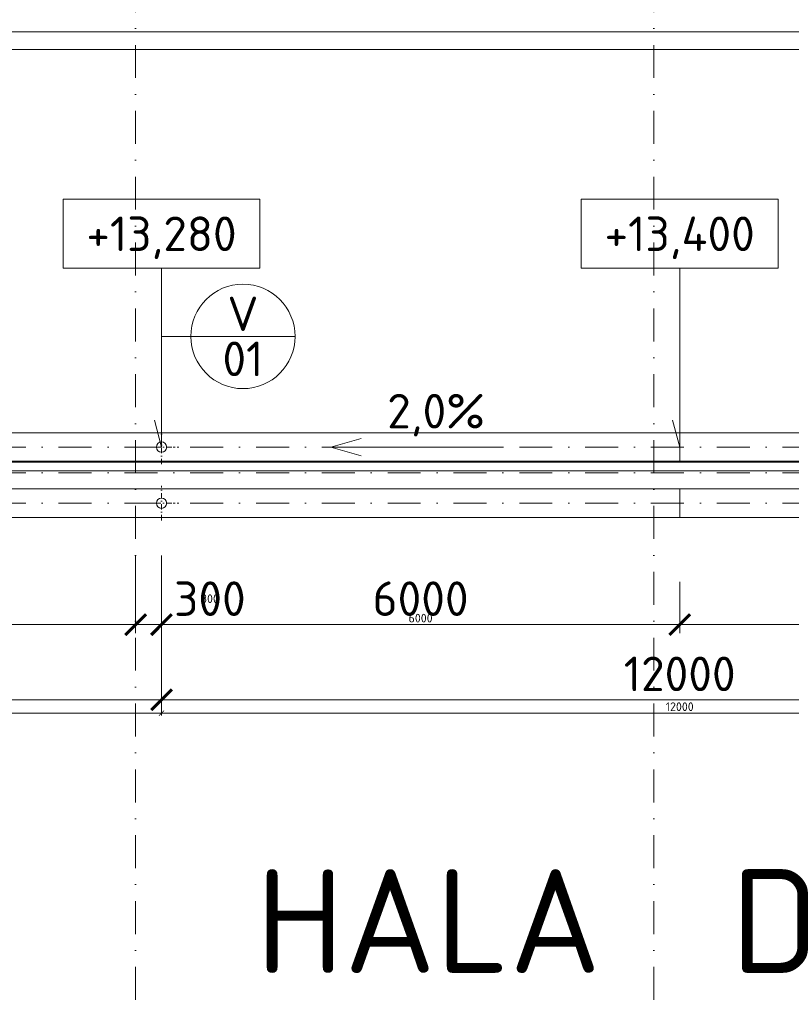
# Model space of a CAD drawing. Header units: millimetres. Extents: x -916886 to 3713765, y -2985421 to 1675785.
# Tile 116 of 256: x 28658 to 37593, y 225501 to 236895. Entities that reach past the tile are written whole.
import ezdxf
from ezdxf.enums import TextEntityAlignment as Align

# ---------------------------------------------------------------- set-up
doc = ezdxf.new("R2010")
doc.units = ezdxf.units.MM
doc.linetypes.add('CENTERX2', pattern=[101.6, 63.5, -12.7, 12.7, -12.7])
doc.linetypes.add('DASHDOT', pattern=[25.4, 12.7, -6.35, 0, -6.35])
doc.layers.get('Defpoints').update_dxf_attribs({"color": 8})
for name, color, linetype, lineweight in [('A99_N_kce-pohl', 1, 'Continuous', 9), ('A99_N_koty-200', 5, 'Continuous', 5), ('A99_N_koty-200 @ 200', 5, 'Continuous', 5), ('A99_N_koty-200 @ 50 (2)', 5, 'Continuous', 5), ('A99_N_koty-vysk', 160, 'Continuous', 9), ('A99_N_txt-popis-200', 240, 'Continuous', 5), ('A99_N_znaceni 200', 5, 'Continuous', 5), ('A99_S_kce-pohl', 7, 'Continuous', 5), ('A99_S_osy', 1, 'CENTERX2', 5)]:
    doc.layers.add(name, color=color, linetype=linetype, lineweight=lineweight)
doc.styles.add('A99_kota', font='isocpeur.ttf', dxfattribs={"height": 2})
doc.styles.add('A99_popis', font='isocpeur.ttf')
doc.styles.add('ad_popis 100', font='isocpeur.ttf', dxfattribs={"height": 200})
doc.dimstyles.new('A99_kota_200 new', dxfattribs={"dimscale": 200, "dimtxt": 2, "dimasz": 1.2, "dimexe": 0.5, "dimexo": 1.5, "dimgap": 0.5, "dimtad": 1, "dimdec": 0, "dimzin": 3, "dimdsep": 46, "dimtxsty": 'A99_kota', "dimblk": 'ARCHTICK', "dimcen": 2.5, "dimazin": 2, "dimtfac": 0.75, "dimtdec": 0, "dimtix": 1, "dimtmove": 2, "dimatfit": 0, "dimfxl": 0, "dimtolj": 1, "dimtzin": 0, "dimlwd": 5, "dimlwe": 5, "dimarcsym": 0})

# ---------------------------------------------------------------- blocks, each defined once
blk = doc.blocks.new('*U62')
at = {"color": 0, "linetype": 'ByBlock'}
for p, q in [((5.7, -4), (5.7, -14.35)), ((5.7, -14.35), (5.286, -12.805))]:
    blk.add_line(p, q, dxfattribs=at)
blk.add_lwpolyline([(0, -4), (11.4, -4), (11.4, 0), (0, 0)], close=True, dxfattribs=at)
at = {"color": 0, "linetype": 'ByBlock', "style": 'A99_kota'}
for tag, p in [('VYSKA', (5.7, -2.241)), ('VYSKA_POPIS1', (5.7, -6.041)), ('VYSKA_POPIS2', (5.9, -9.541)), ('VYSKA_POPIS3', (5.9, -13.041))]:
    blk.add_attdef(tag, text='', height=2, dxfattribs=at).set_placement(p, align=Align.MIDDLE)
blk = doc.blocks.new('_ArchTick')
at = {"color": 0, "linetype": 'ByBlock', "const_width": 0.15}
blk.add_lwpolyline([(-0.5, -0.5), (0.5, 0.5)], dxfattribs=at)
blk = doc.blocks.new('*D3438')
at = {"layer": 'A99_N_koty-200', "color": 0, "linetype": 'Continuous', "lineweight": 5, "transparency": 16777216}
for p, q in [((30000, 230695), (30000, 229795)), ((30300, 230695), (30300, 229795)), ((30000, 229895), (29760, 229895)), ((30000, 229895), (30300, 229895)), ((30300, 229895), (30540, 229895))]:
    blk.add_line(p, q, dxfattribs=at)
at = {"layer": 'Defpoints', "color": 0, "linetype": 'Continuous', "lineweight": 0, "transparency": 16777216}
for p in [(30300, 231300), (30000, 231180), (30300, 229895)]:
    blk.add_point(p, dxfattribs=at)
at = {"layer": 'A99_N_koty-200', "color": 0, "linetype": 'Continuous', "lineweight": 5, "transparency": 16777216, "xscale": 240, "yscale": 240, "zscale": 240}
blk.add_blockref('_ArchTick', (30000, 229895), dxfattribs=at)
at = {"layer": 'A99_N_koty-200', "color": 0, "linetype": 'Continuous', "lineweight": 5, "transparency": 16777216, "xscale": 240, "yscale": 240, "zscale": 240, "rotation": 180}
blk.add_blockref('_ArchTick', (30300, 229895), dxfattribs=at)
at = {"layer": 'A99_N_koty-200', "color": 0, "linetype": 'Continuous', "transparency": 16777216, "insert": (30860, 230195), "char_height": 400, "attachment_point": 5, "style": 'A99_kota'}
blk.add_mtext('\\A1;300', dxfattribs=at)
blk = doc.blocks.new('*D3439')
at = {"layer": 'A99_N_koty-200', "color": 0, "linetype": 'Continuous', "lineweight": 5, "transparency": 16777216}
for p, q in [((30000, 230095), (30000, 229870)), ((30300, 230095), (30300, 229870)), ((30000, 229895), (29940, 229895)), ((30000, 229895), (30300, 229895)), ((30300, 229895), (30360, 229895))]:
    blk.add_line(p, q, dxfattribs=at)
at = {"layer": 'Defpoints', "color": 0, "linetype": 'Continuous', "lineweight": 0, "transparency": 16777216}
for p in [(30300, 231300), (30000, 231180), (30300, 229895)]:
    blk.add_point(p, dxfattribs=at)
at = {"layer": 'A99_N_koty-200', "color": 0, "linetype": 'Continuous', "lineweight": 5, "transparency": 16777216, "xscale": 60, "yscale": 60, "zscale": 60}
blk.add_blockref('_ArchTick', (30000, 229895), dxfattribs=at)
at = {"layer": 'A99_N_koty-200', "color": 0, "linetype": 'Continuous', "lineweight": 5, "transparency": 16777216, "xscale": 60, "yscale": 60, "zscale": 60, "rotation": 180}
blk.add_blockref('_ArchTick', (30300, 229895), dxfattribs=at)
at = {"layer": 'A99_N_koty-200', "color": 0, "linetype": 'Continuous', "transparency": 16777216, "insert": (30860, 230195), "char_height": 100, "attachment_point": 5, "style": 'A99_kota'}
blk.add_mtext('\\A1;300', dxfattribs=at)
blk = doc.blocks.new('*D3441')
at = {"layer": 'A99_N_koty-200', "color": 0, "linetype": 'Continuous', "lineweight": 5, "transparency": 16777216}
for p, q in [((30300, 229825), (30300, 228925)), ((42300, 229825), (42300, 228925)), ((30300, 229025), (42300, 229025))]:
    blk.add_line(p, q, dxfattribs=at)
at = {"layer": 'Defpoints', "color": 0, "linetype": 'Continuous', "lineweight": 0, "transparency": 16777216}
for p in [(30300, 231300), (42300, 231300), (42300, 229025)]:
    blk.add_point(p, dxfattribs=at)
at = {"layer": 'A99_N_koty-200', "color": 0, "linetype": 'Continuous', "lineweight": 5, "transparency": 16777216, "xscale": 240, "yscale": 240, "zscale": 240, "rotation": 180}
blk.add_blockref('_ArchTick', (30300, 229025), dxfattribs=at)
at = {"layer": 'A99_N_koty-200', "color": 0, "linetype": 'Continuous', "lineweight": 5, "transparency": 16777216, "xscale": 240, "yscale": 240, "zscale": 240}
blk.add_blockref('_ArchTick', (42300, 229025), dxfattribs=at)
at = {"layer": 'A99_N_koty-200', "color": 0, "linetype": 'Continuous', "transparency": 16777216, "insert": (36300, 229325), "char_height": 400, "attachment_point": 5, "style": 'A99_kota'}
blk.add_mtext('\\A1;12000', dxfattribs=at)
blk = doc.blocks.new('*D3442')
at = {"layer": 'A99_N_koty-200', "color": 0, "linetype": 'Continuous', "lineweight": 5, "transparency": 16777216}
for p, q in [((30300, 229070), (30300, 228845)), ((42300, 229070), (42300, 228845)), ((30300, 228870), (42300, 228870))]:
    blk.add_line(p, q, dxfattribs=at)
at = {"layer": 'Defpoints', "color": 0, "linetype": 'Continuous', "lineweight": 0, "transparency": 16777216}
for p in [(30300, 231300), (42300, 231300), (42300, 228870)]:
    blk.add_point(p, dxfattribs=at)
at = {"layer": 'A99_N_koty-200', "color": 0, "linetype": 'Continuous', "lineweight": 5, "transparency": 16777216, "xscale": 60, "yscale": 60, "zscale": 60, "rotation": 180}
blk.add_blockref('_ArchTick', (30300, 228870), dxfattribs=at)
at = {"layer": 'A99_N_koty-200', "color": 0, "linetype": 'Continuous', "lineweight": 5, "transparency": 16777216, "xscale": 60, "yscale": 60, "zscale": 60}
blk.add_blockref('_ArchTick', (42300, 228870), dxfattribs=at)
at = {"layer": 'A99_N_koty-200', "color": 0, "linetype": 'Continuous', "transparency": 16777216, "insert": (36300, 228945), "char_height": 100, "attachment_point": 5, "style": 'A99_kota'}
blk.add_mtext('\\A1;12000', dxfattribs=at)
blk = doc.blocks.new('*D3444')
at = {"layer": 'A99_N_koty-200', "color": 0, "linetype": 'Continuous', "lineweight": 5, "transparency": 16777216}
for p, q in [((30300, 230390), (30300, 229795)), ((36300, 230390), (36300, 229795)), ((30300, 229895), (36300, 229895))]:
    blk.add_line(p, q, dxfattribs=at)
at = {"layer": 'Defpoints', "color": 0, "linetype": 'Continuous', "lineweight": 0, "transparency": 16777216}
for p in [(30300, 230690), (36300, 230690), (36300, 229895)]:
    blk.add_point(p, dxfattribs=at)
at = {"layer": 'A99_N_koty-200', "color": 0, "linetype": 'Continuous', "lineweight": 5, "transparency": 16777216, "xscale": 240, "yscale": 240, "zscale": 240, "rotation": 180}
blk.add_blockref('_ArchTick', (30300, 229895), dxfattribs=at)
at = {"layer": 'A99_N_koty-200', "color": 0, "linetype": 'Continuous', "lineweight": 5, "transparency": 16777216, "xscale": 240, "yscale": 240, "zscale": 240}
blk.add_blockref('_ArchTick', (36300, 229895), dxfattribs=at)
at = {"layer": 'A99_N_koty-200', "color": 0, "linetype": 'Continuous', "transparency": 16777216, "insert": (33300, 230195), "char_height": 400, "attachment_point": 5, "style": 'A99_kota'}
blk.add_mtext('\\A1;6000', dxfattribs=at)
blk = doc.blocks.new('*D3445')
at = {"layer": 'A99_N_koty-200', "color": 0, "linetype": 'Continuous', "lineweight": 5, "transparency": 16777216}
for p, q in [((30300, 230095), (30300, 229870)), ((36300, 230095), (36300, 229870)), ((30300, 229895), (36300, 229895))]:
    blk.add_line(p, q, dxfattribs=at)
at = {"layer": 'Defpoints', "color": 0, "linetype": 'Continuous', "lineweight": 0, "transparency": 16777216}
for p in [(30300, 230690), (36300, 230690), (36300, 229895)]:
    blk.add_point(p, dxfattribs=at)
at = {"layer": 'A99_N_koty-200', "color": 0, "linetype": 'Continuous', "lineweight": 5, "transparency": 16777216, "xscale": 60, "yscale": 60, "zscale": 60, "rotation": 180}
blk.add_blockref('_ArchTick', (30300, 229895), dxfattribs=at)
at = {"layer": 'A99_N_koty-200', "color": 0, "linetype": 'Continuous', "lineweight": 5, "transparency": 16777216, "xscale": 60, "yscale": 60, "zscale": 60}
blk.add_blockref('_ArchTick', (36300, 229895), dxfattribs=at)
at = {"layer": 'A99_N_koty-200', "color": 0, "linetype": 'Continuous', "transparency": 16777216, "insert": (33300, 229970), "char_height": 100, "attachment_point": 5, "style": 'A99_kota'}
blk.add_mtext('\\A1;6000', dxfattribs=at)
blk = doc.blocks.new('*D3447')
at = {"layer": 'A99_N_koty-200', "color": 0, "linetype": 'Continuous', "lineweight": 5, "transparency": 16777216}
for p, q in [((36300, 230390), (36300, 229795)), ((42300, 230390), (42300, 229795)), ((42300, 229895), (36300, 229895))]:
    blk.add_line(p, q, dxfattribs=at)
at = {"layer": 'Defpoints', "color": 0, "linetype": 'Continuous', "lineweight": 0, "transparency": 16777216}
for p in [(36300, 230690), (42300, 230690), (36300, 229895)]:
    blk.add_point(p, dxfattribs=at)
at = {"layer": 'A99_N_koty-200', "color": 0, "linetype": 'Continuous', "lineweight": 5, "transparency": 16777216, "xscale": 240, "yscale": 240, "zscale": 240, "rotation": 180}
blk.add_blockref('_ArchTick', (36300, 229895), dxfattribs=at)
at = {"layer": 'A99_N_koty-200', "color": 0, "linetype": 'Continuous', "lineweight": 5, "transparency": 16777216, "xscale": 240, "yscale": 240, "zscale": 240}
blk.add_blockref('_ArchTick', (42300, 229895), dxfattribs=at)
at = {"layer": 'A99_N_koty-200', "color": 0, "linetype": 'Continuous', "transparency": 16777216, "insert": (39300, 230195), "char_height": 400, "attachment_point": 5, "style": 'A99_kota'}
blk.add_mtext('\\A1;6000', dxfattribs=at)
blk = doc.blocks.new('*D3448')
at = {"layer": 'A99_N_koty-200', "color": 0, "linetype": 'Continuous', "lineweight": 5, "transparency": 16777216}
for p, q in [((36300, 230095), (36300, 229870)), ((42300, 230095), (42300, 229870)), ((42300, 229895), (36300, 229895))]:
    blk.add_line(p, q, dxfattribs=at)
at = {"layer": 'Defpoints', "color": 0, "linetype": 'Continuous', "lineweight": 0, "transparency": 16777216}
for p in [(36300, 230690), (42300, 230690), (36300, 229895)]:
    blk.add_point(p, dxfattribs=at)
at = {"layer": 'A99_N_koty-200', "color": 0, "linetype": 'Continuous', "lineweight": 5, "transparency": 16777216, "xscale": 60, "yscale": 60, "zscale": 60, "rotation": 180}
blk.add_blockref('_ArchTick', (36300, 229895), dxfattribs=at)
at = {"layer": 'A99_N_koty-200', "color": 0, "linetype": 'Continuous', "lineweight": 5, "transparency": 16777216, "xscale": 60, "yscale": 60, "zscale": 60}
blk.add_blockref('_ArchTick', (42300, 229895), dxfattribs=at)
at = {"layer": 'A99_N_koty-200', "color": 0, "linetype": 'Continuous', "transparency": 16777216, "insert": (39300, 229970), "char_height": 100, "attachment_point": 5, "style": 'A99_kota'}
blk.add_mtext('\\A1;6000', dxfattribs=at)
blk = doc.blocks.new('*D3510')
at = {"layer": 'A99_N_koty-200', "color": 0, "linetype": 'Continuous', "lineweight": 5, "transparency": 16777216}
for p, q in [((18300, 229825), (18300, 228925)), ((30300, 229825), (30300, 228925)), ((18300, 229025), (30300, 229025))]:
    blk.add_line(p, q, dxfattribs=at)
at = {"layer": 'Defpoints', "color": 0, "linetype": 'Continuous', "lineweight": 0, "transparency": 16777216}
for p in [(18300, 231300), (30300, 231300), (30300, 229025)]:
    blk.add_point(p, dxfattribs=at)
at = {"layer": 'A99_N_koty-200', "color": 0, "linetype": 'Continuous', "lineweight": 5, "transparency": 16777216, "xscale": 240, "yscale": 240, "zscale": 240, "rotation": 180}
blk.add_blockref('_ArchTick', (18300, 229025), dxfattribs=at)
at = {"layer": 'A99_N_koty-200', "color": 0, "linetype": 'Continuous', "lineweight": 5, "transparency": 16777216, "xscale": 240, "yscale": 240, "zscale": 240}
blk.add_blockref('_ArchTick', (30300, 229025), dxfattribs=at)
at = {"layer": 'A99_N_koty-200', "color": 0, "linetype": 'Continuous', "transparency": 16777216, "insert": (24740, 229325), "char_height": 400, "attachment_point": 5, "style": 'A99_kota'}
blk.add_mtext('\\A1;12000', dxfattribs=at)
blk = doc.blocks.new('*D3511')
at = {"layer": 'A99_N_koty-200', "color": 0, "linetype": 'Continuous', "lineweight": 5, "transparency": 16777216}
for p, q in [((18300, 229070), (18300, 228845)), ((30300, 229070), (30300, 228845)), ((18300, 228870), (30300, 228870))]:
    blk.add_line(p, q, dxfattribs=at)
at = {"layer": 'Defpoints', "color": 0, "linetype": 'Continuous', "lineweight": 0, "transparency": 16777216}
for p in [(18300, 231300), (30300, 231300), (30300, 228870)]:
    blk.add_point(p, dxfattribs=at)
at = {"layer": 'A99_N_koty-200', "color": 0, "linetype": 'Continuous', "lineweight": 5, "transparency": 16777216, "xscale": 60, "yscale": 60, "zscale": 60, "rotation": 180}
blk.add_blockref('_ArchTick', (18300, 228870), dxfattribs=at)
at = {"layer": 'A99_N_koty-200', "color": 0, "linetype": 'Continuous', "lineweight": 5, "transparency": 16777216, "xscale": 60, "yscale": 60, "zscale": 60}
blk.add_blockref('_ArchTick', (30300, 228870), dxfattribs=at)
at = {"layer": 'A99_N_koty-200', "color": 0, "linetype": 'Continuous', "transparency": 16777216, "insert": (24300, 228945), "char_height": 100, "attachment_point": 5, "style": 'A99_kota'}
blk.add_mtext('\\A1;12000', dxfattribs=at)
blk = doc.blocks.new('*D3516')
at = {"layer": 'A99_N_koty-200', "color": 0, "linetype": 'Continuous', "lineweight": 5, "transparency": 16777216}
for p, q in [((24300, 230390), (24300, 229795)), ((30300, 230390), (30300, 229795)), ((30300, 229895), (24300, 229895))]:
    blk.add_line(p, q, dxfattribs=at)
at = {"layer": 'Defpoints', "color": 0, "linetype": 'Continuous', "lineweight": 0, "transparency": 16777216}
for p in [(24300, 230690), (30300, 230690), (24300, 229895)]:
    blk.add_point(p, dxfattribs=at)
at = {"layer": 'A99_N_koty-200', "color": 0, "linetype": 'Continuous', "lineweight": 5, "transparency": 16777216, "xscale": 240, "yscale": 240, "zscale": 240, "rotation": 180}
blk.add_blockref('_ArchTick', (24300, 229895), dxfattribs=at)
at = {"layer": 'A99_N_koty-200', "color": 0, "linetype": 'Continuous', "lineweight": 5, "transparency": 16777216, "xscale": 240, "yscale": 240, "zscale": 240}
blk.add_blockref('_ArchTick', (30300, 229895), dxfattribs=at)
at = {"layer": 'A99_N_koty-200', "color": 0, "linetype": 'Continuous', "transparency": 16777216, "insert": (27300, 230195), "char_height": 400, "attachment_point": 5, "style": 'A99_kota'}
blk.add_mtext('\\A1;6000', dxfattribs=at)
blk = doc.blocks.new('*D3517')
at = {"layer": 'A99_N_koty-200', "color": 0, "linetype": 'Continuous', "lineweight": 5, "transparency": 16777216}
for p, q in [((24300, 230095), (24300, 229870)), ((30300, 230095), (30300, 229870)), ((30300, 229895), (24300, 229895))]:
    blk.add_line(p, q, dxfattribs=at)
at = {"layer": 'Defpoints', "color": 0, "linetype": 'Continuous', "lineweight": 0, "transparency": 16777216}
for p in [(24300, 230690), (30300, 230690), (24300, 229895)]:
    blk.add_point(p, dxfattribs=at)
at = {"layer": 'A99_N_koty-200', "color": 0, "linetype": 'Continuous', "lineweight": 5, "transparency": 16777216, "xscale": 60, "yscale": 60, "zscale": 60, "rotation": 180}
blk.add_blockref('_ArchTick', (24300, 229895), dxfattribs=at)
at = {"layer": 'A99_N_koty-200', "color": 0, "linetype": 'Continuous', "lineweight": 5, "transparency": 16777216, "xscale": 60, "yscale": 60, "zscale": 60}
blk.add_blockref('_ArchTick', (30300, 229895), dxfattribs=at)
at = {"layer": 'A99_N_koty-200', "color": 0, "linetype": 'Continuous', "transparency": 16777216, "insert": (27300, 229970), "char_height": 100, "attachment_point": 5, "style": 'A99_kota'}
blk.add_mtext('\\A1;6000', dxfattribs=at)
blk = doc.blocks.new('*D3519')
at = {"layer": 'A99_N_koty-200', "color": 0, "linetype": 'Continuous', "lineweight": 5, "transparency": 16777216}
for p, q in [((30300, 229825), (30300, 228925)), ((42300, 229825), (42300, 228925)), ((30300, 229025), (42300, 229025))]:
    blk.add_line(p, q, dxfattribs=at)
at = {"layer": 'Defpoints', "color": 0, "linetype": 'Continuous', "lineweight": 0, "transparency": 16777216}
for p in [(30300, 231300), (42300, 231300), (42300, 229025)]:
    blk.add_point(p, dxfattribs=at)
at = {"layer": 'A99_N_koty-200', "color": 0, "linetype": 'Continuous', "lineweight": 5, "transparency": 16777216, "xscale": 240, "yscale": 240, "zscale": 240, "rotation": 180}
blk.add_blockref('_ArchTick', (30300, 229025), dxfattribs=at)
at = {"layer": 'A99_N_koty-200', "color": 0, "linetype": 'Continuous', "lineweight": 5, "transparency": 16777216, "xscale": 240, "yscale": 240, "zscale": 240}
blk.add_blockref('_ArchTick', (42300, 229025), dxfattribs=at)
at = {"layer": 'A99_N_koty-200', "color": 0, "linetype": 'Continuous', "transparency": 16777216, "insert": (36300, 229325), "char_height": 400, "attachment_point": 5, "style": 'A99_kota'}
blk.add_mtext('\\A1;12000', dxfattribs=at)
blk = doc.blocks.new('*D3520')
at = {"layer": 'A99_N_koty-200', "color": 0, "linetype": 'Continuous', "lineweight": 5, "transparency": 16777216}
for p, q in [((30300, 229070), (30300, 228845)), ((42300, 229070), (42300, 228845)), ((30300, 228870), (42300, 228870))]:
    blk.add_line(p, q, dxfattribs=at)
at = {"layer": 'Defpoints', "color": 0, "linetype": 'Continuous', "lineweight": 0, "transparency": 16777216}
for p in [(30300, 231300), (42300, 231300), (42300, 228870)]:
    blk.add_point(p, dxfattribs=at)
at = {"layer": 'A99_N_koty-200', "color": 0, "linetype": 'Continuous', "lineweight": 5, "transparency": 16777216, "xscale": 60, "yscale": 60, "zscale": 60, "rotation": 180}
blk.add_blockref('_ArchTick', (30300, 228870), dxfattribs=at)
at = {"layer": 'A99_N_koty-200', "color": 0, "linetype": 'Continuous', "lineweight": 5, "transparency": 16777216, "xscale": 60, "yscale": 60, "zscale": 60}
blk.add_blockref('_ArchTick', (42300, 228870), dxfattribs=at)
at = {"layer": 'A99_N_koty-200', "color": 0, "linetype": 'Continuous', "transparency": 16777216, "insert": (36300, 228945), "char_height": 100, "attachment_point": 5, "style": 'A99_kota'}
blk.add_mtext('\\A1;12000', dxfattribs=at)
blk = doc.blocks.new('*D3522')
at = {"layer": 'A99_N_koty-200', "color": 0, "linetype": 'Continuous', "lineweight": 5, "transparency": 16777216}
for p, q in [((30300, 230390), (30300, 229795)), ((36300, 230390), (36300, 229795)), ((30300, 229895), (36300, 229895))]:
    blk.add_line(p, q, dxfattribs=at)
at = {"layer": 'Defpoints', "color": 0, "linetype": 'Continuous', "lineweight": 0, "transparency": 16777216}
for p in [(30300, 230690), (36300, 230690), (36300, 229895)]:
    blk.add_point(p, dxfattribs=at)
at = {"layer": 'A99_N_koty-200', "color": 0, "linetype": 'Continuous', "lineweight": 5, "transparency": 16777216, "xscale": 240, "yscale": 240, "zscale": 240, "rotation": 180}
blk.add_blockref('_ArchTick', (30300, 229895), dxfattribs=at)
at = {"layer": 'A99_N_koty-200', "color": 0, "linetype": 'Continuous', "lineweight": 5, "transparency": 16777216, "xscale": 240, "yscale": 240, "zscale": 240}
blk.add_blockref('_ArchTick', (36300, 229895), dxfattribs=at)
at = {"layer": 'A99_N_koty-200', "color": 0, "linetype": 'Continuous', "transparency": 16777216, "insert": (33300, 230195), "char_height": 400, "attachment_point": 5, "style": 'A99_kota'}
blk.add_mtext('\\A1;6000', dxfattribs=at)
blk = doc.blocks.new('*D3523')
at = {"layer": 'A99_N_koty-200', "color": 0, "linetype": 'Continuous', "lineweight": 5, "transparency": 16777216}
for p, q in [((30300, 230095), (30300, 229870)), ((36300, 230095), (36300, 229870)), ((30300, 229895), (36300, 229895))]:
    blk.add_line(p, q, dxfattribs=at)
at = {"layer": 'Defpoints', "color": 0, "linetype": 'Continuous', "lineweight": 0, "transparency": 16777216}
for p in [(30300, 230690), (36300, 230690), (36300, 229895)]:
    blk.add_point(p, dxfattribs=at)
at = {"layer": 'A99_N_koty-200', "color": 0, "linetype": 'Continuous', "lineweight": 5, "transparency": 16777216, "xscale": 60, "yscale": 60, "zscale": 60, "rotation": 180}
blk.add_blockref('_ArchTick', (30300, 229895), dxfattribs=at)
at = {"layer": 'A99_N_koty-200', "color": 0, "linetype": 'Continuous', "lineweight": 5, "transparency": 16777216, "xscale": 60, "yscale": 60, "zscale": 60}
blk.add_blockref('_ArchTick', (36300, 229895), dxfattribs=at)
at = {"layer": 'A99_N_koty-200', "color": 0, "linetype": 'Continuous', "transparency": 16777216, "insert": (33300, 229970), "char_height": 100, "attachment_point": 5, "style": 'A99_kota'}
blk.add_mtext('\\A1;6000', dxfattribs=at)
blk = doc.blocks.new('*D3525')
at = {"layer": 'A99_N_koty-200', "color": 0, "linetype": 'Continuous', "lineweight": 5, "transparency": 16777216}
for p, q in [((36300, 230390), (36300, 229795)), ((42300, 230390), (42300, 229795)), ((42300, 229895), (36300, 229895))]:
    blk.add_line(p, q, dxfattribs=at)
at = {"layer": 'Defpoints', "color": 0, "linetype": 'Continuous', "lineweight": 0, "transparency": 16777216}
for p in [(36300, 230690), (42300, 230690), (36300, 229895)]:
    blk.add_point(p, dxfattribs=at)
at = {"layer": 'A99_N_koty-200', "color": 0, "linetype": 'Continuous', "lineweight": 5, "transparency": 16777216, "xscale": 240, "yscale": 240, "zscale": 240, "rotation": 180}
blk.add_blockref('_ArchTick', (36300, 229895), dxfattribs=at)
at = {"layer": 'A99_N_koty-200', "color": 0, "linetype": 'Continuous', "lineweight": 5, "transparency": 16777216, "xscale": 240, "yscale": 240, "zscale": 240}
blk.add_blockref('_ArchTick', (42300, 229895), dxfattribs=at)
at = {"layer": 'A99_N_koty-200', "color": 0, "linetype": 'Continuous', "transparency": 16777216, "insert": (39300, 230195), "char_height": 400, "attachment_point": 5, "style": 'A99_kota'}
blk.add_mtext('\\A1;6000', dxfattribs=at)
blk = doc.blocks.new('*D3526')
at = {"layer": 'A99_N_koty-200', "color": 0, "linetype": 'Continuous', "lineweight": 5, "transparency": 16777216}
for p, q in [((36300, 230095), (36300, 229870)), ((42300, 230095), (42300, 229870)), ((42300, 229895), (36300, 229895))]:
    blk.add_line(p, q, dxfattribs=at)
at = {"layer": 'Defpoints', "color": 0, "linetype": 'Continuous', "lineweight": 0, "transparency": 16777216}
for p in [(36300, 230690), (42300, 230690), (36300, 229895)]:
    blk.add_point(p, dxfattribs=at)
at = {"layer": 'A99_N_koty-200', "color": 0, "linetype": 'Continuous', "lineweight": 5, "transparency": 16777216, "xscale": 60, "yscale": 60, "zscale": 60, "rotation": 180}
blk.add_blockref('_ArchTick', (36300, 229895), dxfattribs=at)
at = {"layer": 'A99_N_koty-200', "color": 0, "linetype": 'Continuous', "lineweight": 5, "transparency": 16777216, "xscale": 60, "yscale": 60, "zscale": 60}
blk.add_blockref('_ArchTick', (42300, 229895), dxfattribs=at)
at = {"layer": 'A99_N_koty-200', "color": 0, "linetype": 'Continuous', "transparency": 16777216, "insert": (39300, 229970), "char_height": 100, "attachment_point": 5, "style": 'A99_kota'}
blk.add_mtext('\\A1;6000', dxfattribs=at)
blk = doc.blocks.new('*U20')
at = {"color": 0, "linetype": 'ByBlock'}
blk.add_line((-3.02, 0), (3.02, 0), dxfattribs=at)
blk.add_circle((0, 0), 3.02, dxfattribs=at)
at = {"color": 0, "linetype": 'ByBlock', "style": 'A99_popis'}
for tag, p in [('KATEGORIE', (0, 1.31)), ('PRVEK', (0, -1.298))]:
    blk.add_attdef(tag, text='', height=2, dxfattribs=at).set_placement(p, align=Align.MIDDLE_CENTER)
blk = doc.blocks.new('*D4182')
at = {"layer": 'A99_N_koty-200', "color": 0, "linetype": 'Continuous', "lineweight": 5, "transparency": 16777216}
for p, q in [((5860, 236755), (5860, 236855)), ((150690, 236755), (150690, 236855)), ((5860, 236755), (150690, 236755))]:
    blk.add_line(p, q, dxfattribs=at)
at = {"layer": 'Defpoints', "color": 0, "linetype": 'Continuous', "lineweight": 0, "transparency": 16777216}
for p in [(150690, 236755), (150690, 236755), (5860, 236550)]:
    blk.add_point(p, dxfattribs=at)
at = {"layer": 'A99_N_koty-200', "color": 0, "linetype": 'Continuous', "lineweight": 5, "transparency": 16777216, "xscale": 240, "yscale": 240, "zscale": 240, "rotation": 180}
blk.add_blockref('_ArchTick', (5860, 236755), dxfattribs=at)
at = {"layer": 'A99_N_koty-200', "color": 0, "linetype": 'Continuous', "lineweight": 5, "transparency": 16777216, "xscale": 240, "yscale": 240, "zscale": 240}
blk.add_blockref('_ArchTick', (150690, 236755), dxfattribs=at)
at = {"layer": 'A99_N_koty-200', "color": 0, "linetype": 'Continuous', "transparency": 16777216, "insert": (76950, 237055), "char_height": 400, "attachment_point": 5, "style": 'A99_kota'}
blk.add_mtext('\\A1;144830', dxfattribs=at)
blk = doc.blocks.new('*D4183')
at = {"layer": 'A99_N_koty-200', "color": 0, "linetype": 'Continuous', "lineweight": 5, "transparency": 16777216}
for p, q in [((150690, 236680), (150690, 236525)), ((5860, 236550), (5860, 236575)), ((5860, 236550), (150690, 236550))]:
    blk.add_line(p, q, dxfattribs=at)
at = {"layer": 'Defpoints', "color": 0, "linetype": 'Continuous', "lineweight": 0, "transparency": 16777216}
for p in [(150690, 236755), (5860, 236550), (150690, 236550)]:
    blk.add_point(p, dxfattribs=at)
at = {"layer": 'A99_N_koty-200', "color": 0, "linetype": 'Continuous', "lineweight": 5, "transparency": 16777216, "xscale": 60, "yscale": 60, "zscale": 60, "rotation": 180}
blk.add_blockref('_ArchTick', (5860, 236550), dxfattribs=at)
at = {"layer": 'A99_N_koty-200', "color": 0, "linetype": 'Continuous', "lineweight": 5, "transparency": 16777216, "xscale": 60, "yscale": 60, "zscale": 60}
blk.add_blockref('_ArchTick', (150690, 236550), dxfattribs=at)
at = {"layer": 'A99_N_koty-200', "color": 0, "linetype": 'Continuous', "transparency": 16777216, "insert": (78275, 236625), "char_height": 100, "attachment_point": 5, "style": 'A99_kota'}
blk.add_mtext('\\A1;144830', dxfattribs=at)
blk = doc.blocks.new('*U4830')
at = {"layer": 'A99_N_koty-200 @ 200', "linetype": 'Continuous'}
dim = blk.add_linear_dim(base=(30300, 229895), p1=(30000, 231180), p2=(30300, 231300), dimstyle='A99_kota_200 new', override={"dimscale": 200, "dimtix": 1, "dimtofl": 1, "dimtmove": 2, "dimatfit": 0}, dxfattribs=at)
dim.commit()
dim.dimension.update_dxf_attribs({"geometry": '*D3438', "text_midpoint": (30860, 230195), "dimtype": 128})
at = {"layer": 'A99_N_koty-200 @ 50 (2)', "linetype": 'Continuous'}
dim = blk.add_linear_dim(base=(30300, 229895), p1=(30000, 231180), p2=(30300, 231300), dimstyle='A99_kota_200 new', override={"dimscale": 50, "dimtix": 1, "dimtofl": 1, "dimtmove": 2, "dimatfit": 0}, dxfattribs=at)
dim.commit()
dim.dimension.update_dxf_attribs({"geometry": '*D3439', "text_midpoint": (30860, 230195), "dimtype": 128})
blk = doc.blocks.new('*U4831')
at = {"layer": 'A99_N_koty-200 @ 200', "linetype": 'Continuous'}
dim = blk.add_linear_dim(base=(42300, 229025), p1=(30300, 231300), p2=(42300, 231300), dimstyle='A99_kota_200 new', override={"dimscale": 200, "dimtix": 1, "dimtofl": 1, "dimtmove": 2, "dimatfit": 0}, dxfattribs=at)
dim.commit()
dim.dimension.update_dxf_attribs({"geometry": '*D3441', "text_midpoint": (36300, 229325)})
at = {"layer": 'A99_N_koty-200 @ 50 (2)', "linetype": 'Continuous'}
dim = blk.add_linear_dim(base=(42300, 228870), p1=(30300, 231300), p2=(42300, 231300), dimstyle='A99_kota_200 new', override={"dimscale": 50, "dimtix": 1, "dimtofl": 1, "dimtmove": 2, "dimatfit": 0}, dxfattribs=at)
dim.commit()
dim.dimension.update_dxf_attribs({"geometry": '*D3442', "text_midpoint": (36300, 228945)})
blk = doc.blocks.new('*U4832')
at = {"layer": 'A99_N_koty-200 @ 200', "linetype": 'Continuous'}
dim = blk.add_linear_dim(base=(36300, 229895), p1=(30300, 230690), p2=(36300, 230690), dimstyle='A99_kota_200 new', override={"dimscale": 200, "dimtix": 1, "dimtofl": 1, "dimtmove": 2, "dimatfit": 0}, dxfattribs=at)
dim.commit()
dim.dimension.update_dxf_attribs({"geometry": '*D3444', "text_midpoint": (33300, 230195)})
at = {"layer": 'A99_N_koty-200 @ 50 (2)', "linetype": 'Continuous'}
dim = blk.add_linear_dim(base=(36300, 229895), p1=(30300, 230690), p2=(36300, 230690), dimstyle='A99_kota_200 new', override={"dimscale": 50, "dimtix": 1, "dimtofl": 1, "dimtmove": 2, "dimatfit": 0}, dxfattribs=at)
dim.commit()
dim.dimension.update_dxf_attribs({"geometry": '*D3445', "text_midpoint": (33300, 229970)})
blk = doc.blocks.new('*U4833')
at = {"layer": 'A99_N_koty-200 @ 200', "linetype": 'Continuous'}
dim = blk.add_linear_dim(base=(36300, 229895), p1=(42300, 230690), p2=(36300, 230690), angle=180, dimstyle='A99_kota_200 new', override={"dimscale": 200, "dimtix": 1, "dimtofl": 1, "dimtmove": 2, "dimatfit": 0}, dxfattribs=at)
dim.commit()
dim.dimension.update_dxf_attribs({"geometry": '*D3447', "text_midpoint": (39300, 230195)})
at = {"layer": 'A99_N_koty-200 @ 50 (2)', "linetype": 'Continuous'}
dim = blk.add_linear_dim(base=(36300, 229895), p1=(42300, 230690), p2=(36300, 230690), angle=180, dimstyle='A99_kota_200 new', override={"dimscale": 50, "dimtix": 1, "dimtofl": 1, "dimtmove": 2, "dimatfit": 0}, dxfattribs=at)
dim.commit()
dim.dimension.update_dxf_attribs({"geometry": '*D3448', "text_midpoint": (39300, 229970)})
blk = doc.blocks.new('*U4854')
at = {"layer": 'A99_N_koty-200 @ 200', "linetype": 'Continuous'}
dim = blk.add_linear_dim(base=(30300, 229025), p1=(18300, 231300), p2=(30300, 231300), dimstyle='A99_kota_200 new', override={"dimscale": 200, "dimtix": 1, "dimtofl": 1, "dimtmove": 2, "dimatfit": 0}, dxfattribs=at)
dim.commit()
dim.dimension.update_dxf_attribs({"geometry": '*D3510', "text_midpoint": (24740, 229325), "dimtype": 128})
at = {"layer": 'A99_N_koty-200 @ 50 (2)', "linetype": 'Continuous'}
dim = blk.add_linear_dim(base=(30300, 228870), p1=(18300, 231300), p2=(30300, 231300), dimstyle='A99_kota_200 new', override={"dimscale": 50, "dimtix": 1, "dimtofl": 1, "dimtmove": 2, "dimatfit": 0}, dxfattribs=at)
dim.commit()
dim.dimension.update_dxf_attribs({"geometry": '*D3511', "text_midpoint": (24300, 228945)})
blk = doc.blocks.new('*U4856')
at = {"layer": 'A99_N_koty-200 @ 200', "linetype": 'Continuous'}
dim = blk.add_linear_dim(base=(24300, 229895), p1=(30300, 230690), p2=(24300, 230690), angle=180, dimstyle='A99_kota_200 new', override={"dimscale": 200, "dimtix": 1, "dimtofl": 1, "dimtmove": 2, "dimatfit": 0}, dxfattribs=at)
dim.commit()
dim.dimension.update_dxf_attribs({"geometry": '*D3516', "text_midpoint": (27300, 230195)})
at = {"layer": 'A99_N_koty-200 @ 50 (2)', "linetype": 'Continuous'}
dim = blk.add_linear_dim(base=(24300, 229895), p1=(30300, 230690), p2=(24300, 230690), angle=180, dimstyle='A99_kota_200 new', override={"dimscale": 50, "dimtix": 1, "dimtofl": 1, "dimtmove": 2, "dimatfit": 0}, dxfattribs=at)
dim.commit()
dim.dimension.update_dxf_attribs({"geometry": '*D3517', "text_midpoint": (27300, 229970)})
blk = doc.blocks.new('*U4857')
at = {"layer": 'A99_N_koty-200 @ 200', "linetype": 'Continuous'}
dim = blk.add_linear_dim(base=(42300, 229025), p1=(30300, 231300), p2=(42300, 231300), dimstyle='A99_kota_200 new', override={"dimscale": 200, "dimtix": 1, "dimtofl": 1, "dimtmove": 2, "dimatfit": 0}, dxfattribs=at)
dim.commit()
dim.dimension.update_dxf_attribs({"geometry": '*D3519', "text_midpoint": (36300, 229325)})
at = {"layer": 'A99_N_koty-200 @ 50 (2)', "linetype": 'Continuous'}
dim = blk.add_linear_dim(base=(42300, 228870), p1=(30300, 231300), p2=(42300, 231300), dimstyle='A99_kota_200 new', override={"dimscale": 50, "dimtix": 1, "dimtofl": 1, "dimtmove": 2, "dimatfit": 0}, dxfattribs=at)
dim.commit()
dim.dimension.update_dxf_attribs({"geometry": '*D3520', "text_midpoint": (36300, 228945)})
blk = doc.blocks.new('*U4858')
at = {"layer": 'A99_N_koty-200 @ 200', "linetype": 'Continuous'}
dim = blk.add_linear_dim(base=(36300, 229895), p1=(30300, 230690), p2=(36300, 230690), dimstyle='A99_kota_200 new', override={"dimscale": 200, "dimtix": 1, "dimtofl": 1, "dimtmove": 2, "dimatfit": 0}, dxfattribs=at)
dim.commit()
dim.dimension.update_dxf_attribs({"geometry": '*D3522', "text_midpoint": (33300, 230195)})
at = {"layer": 'A99_N_koty-200 @ 50 (2)', "linetype": 'Continuous'}
dim = blk.add_linear_dim(base=(36300, 229895), p1=(30300, 230690), p2=(36300, 230690), dimstyle='A99_kota_200 new', override={"dimscale": 50, "dimtix": 1, "dimtofl": 1, "dimtmove": 2, "dimatfit": 0}, dxfattribs=at)
dim.commit()
dim.dimension.update_dxf_attribs({"geometry": '*D3523', "text_midpoint": (33300, 229970)})
blk = doc.blocks.new('*U4859')
at = {"layer": 'A99_N_koty-200 @ 200', "linetype": 'Continuous'}
dim = blk.add_linear_dim(base=(36300, 229895), p1=(42300, 230690), p2=(36300, 230690), angle=180, dimstyle='A99_kota_200 new', override={"dimscale": 200, "dimtix": 1, "dimtofl": 1, "dimtmove": 2, "dimatfit": 0}, dxfattribs=at)
dim.commit()
dim.dimension.update_dxf_attribs({"geometry": '*D3525', "text_midpoint": (39300, 230195)})
at = {"layer": 'A99_N_koty-200 @ 50 (2)', "linetype": 'Continuous'}
dim = blk.add_linear_dim(base=(36300, 229895), p1=(42300, 230690), p2=(36300, 230690), angle=180, dimstyle='A99_kota_200 new', override={"dimscale": 50, "dimtix": 1, "dimtofl": 1, "dimtmove": 2, "dimatfit": 0}, dxfattribs=at)
dim.commit()
dim.dimension.update_dxf_attribs({"geometry": '*D3526', "text_midpoint": (39300, 229970)})
blk = doc.blocks.new('*U5104')
at = {"layer": 'A99_N_koty-200 @ 200', "linetype": 'Continuous'}
dim = blk.add_linear_dim(base=(150690, 236755), p1=(5860, 236550), p2=(150690, 236755), dimstyle='A99_kota_200 new', override={"dimscale": 200, "dimtix": 1, "dimtofl": 1, "dimtmove": 2, "dimatfit": 0}, dxfattribs=at)
dim.commit()
dim.dimension.update_dxf_attribs({"geometry": '*D4182', "text_midpoint": (76950, 237055), "dimtype": 128})
at = {"layer": 'A99_N_koty-200 @ 50 (2)', "linetype": 'Continuous'}
dim = blk.add_linear_dim(base=(150690, 236550), p1=(5860, 236550), p2=(150690, 236755), dimstyle='A99_kota_200 new', override={"dimscale": 50, "dimtix": 1, "dimtofl": 1, "dimtmove": 2, "dimatfit": 0}, dxfattribs=at)
dim.commit()
dim.dimension.update_dxf_attribs({"geometry": '*D4183', "text_midpoint": (78275, 236625)})

msp = doc.modelspace()

# ---------------------------------------------------------------- linework, layer by layer
at = {"layer": 'A99_N_kce-pohl', "linetype": 'Continuous', "ltscale": 25}
msp.add_lwpolyline([(150690, 231785), (150690, 232115), (6000, 232115), (6000, 231785)], close=True, dxfattribs=at)
at = {"layer": 'A99_N_kce-pohl', "linetype": 'DASHDOT', "lineweight": 5, "ltscale": 5}
for points in [[(30300, 231750), (30300, 232150)], [(30100, 231950), (30500, 231950)]]:
    msp.add_lwpolyline(points, dxfattribs=at)
at = {"layer": 'A99_N_kce-pohl', "color": 1, "linetype": 'Continuous', "lineweight": 5}
msp.add_lwpolyline([(36300, 231775), (36300, 232105)], dxfattribs=at)
at = {"layer": 'A99_N_kce-pohl', "color": 7, "linetype": 'Continuous', "ltscale": 25}
msp.add_lwpolyline([(138440, 231135), (138440, 231465), (6000, 231465), (6000, 231135)], close=True, dxfattribs=at)
at = {"layer": 'A99_N_kce-pohl', "color": 7, "linetype": 'DASHDOT', "lineweight": 5, "ltscale": 5}
for points in [[(30300, 231100), (30300, 231500)], [(30100, 231300), (30500, 231300)]]:
    msp.add_lwpolyline(points, dxfattribs=at)
at = {"layer": 'A99_N_kce-pohl', "color": 7, "linetype": 'Continuous', "lineweight": 5}
msp.add_lwpolyline([(36300, 231135), (36300, 231465)], dxfattribs=at)
msp.add_lwpolyline([(36300, 231135), (36300, 231465)], dxfattribs=at)
at = {"layer": 'A99_N_kce-pohl', "linetype": 'Continuous'}
msp.add_circle((30300, 231950), 60, dxfattribs=at)
at = {"layer": 'A99_N_kce-pohl', "color": 7, "linetype": 'Continuous'}
msp.add_circle((30300, 231300), 60, dxfattribs=at)
at = {"layer": 'A99_N_koty-vysk'}
for points in [[(32260, 231950), (32610, 232050)], [(32260, 231950), (32610, 232050)], [(32260, 231950), (34260, 231950)], [(32260, 231950), (32610, 231850)], [(32260, 231950), (34260, 231950)], [(32260, 231950), (32610, 231850)]]:
    msp.add_lwpolyline(points, dxfattribs=at)
at = {"layer": 'A99_N_znaceni 200'}
for points in [[(30638.5, 233230), (30300, 233230)], [(30300, 232400), (30300, 233230)]]:
    msp.add_lwpolyline(points, dxfattribs=at)
at = {"layer": 'A99_S_kce-pohl', "linetype": 'Continuous', "ltscale": 25}
msp.add_lwpolyline([(5860, 231775), (138440, 231775), (138440, 231675), (5860, 231675)], close=True, dxfattribs=at)
at = {"layer": 'A99_S_osy', "linetype": 'DASHDOT', "lineweight": 5, "ltscale": 30}
for points in [[(30000, 264800), (30000, 146890)], [(36000, 264800), (36000, 176462.5)], [(152950, 231950), (4375, 231950)], [(152950, 231650), (4375, 231650)], [(152950, 231300), (4375, 231300)]]:
    msp.add_lwpolyline(points, dxfattribs=at)

# ---------------------------------------------------------------- block references
at = {"layer": 'A99_N_koty-200', "color": 4, "linetype": 'Continuous', "lineweight": 0}
for name in ['*U5104', '*U4854', '*U4830', '*U4831', '*U4857', '*U4856', '*U4832', '*U4858', '*U4833', '*U4859']:
    msp.add_blockref(name, (0, 0), dxfattribs=at)
at = {"layer": 'A99_N_koty-vysk', "xscale": 200, "yscale": 200, "zscale": 200}
for p, values in [((29160, 234820), {'VYSKA': '+13,280'}), ((35160, 234820), {'VYSKA': '+13,400'}), ((35160, 234820), {'VYSKA': '+13,400'})]:
    msp.add_blockref('*U62', p, dxfattribs=at).add_auto_attribs(values)
at = {"layer": 'A99_N_znaceni 200', "xscale": 200, "yscale": 200, "zscale": 200}
msp.add_blockref('*U20', (31242.5, 233230), dxfattribs=at).add_auto_attribs({'KATEGORIE': 'V', 'PRVEK': '01'})

# ---------------------------------------------------------------- texts
at = {"layer": 'A99_N_koty-vysk', "insert": (32913, 232565), "char_height": 400, "attachment_point": 1, "style": 'ad_popis 100'}
msp.add_mtext_dynamic_manual_height_columns('2,0%', width=673.852, gutter_width=2000, heights=[0], dxfattribs=at)
msp.add_mtext_dynamic_manual_height_columns('2,0%', width=673.852, gutter_width=2000, heights=[0], dxfattribs=at)
at = {"layer": 'A99_N_txt-popis-200', "lineweight": 9, "ltscale": 5, "style": 'ad_popis 100'}
msp.add_text('HALA  D', height=1200, dxfattribs=at).set_placement((31390, 225865))

doc.saveas('drawing.dxf')
